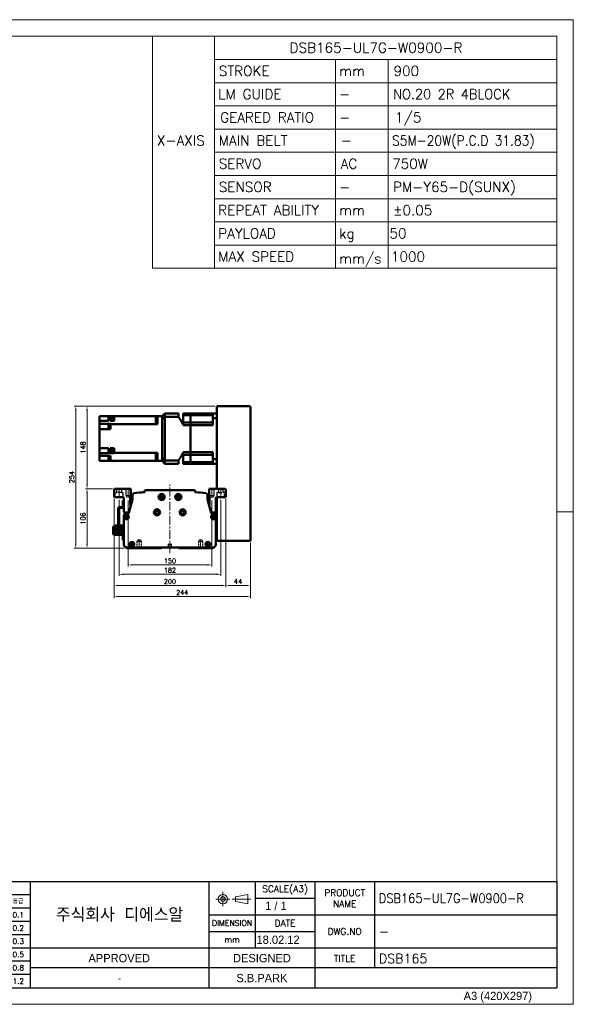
# Model space of a CAD drawing. Header units: millimetres. Extents: x 46547 to 49038, y 6223 to 10291.
# Tile 5 of 5: x 48047 to 49038, y 8529 to 10291. Entities that reach past the tile are written whole.
import ezdxf
from ezdxf.enums import TextEntityAlignment as Align

# ---------------------------------------------------------------- set-up
doc = ezdxf.new("R2010")
doc.units = ezdxf.units.MM
doc.header["$LTSCALE"] = 0.5
for name, pattern in [('CENTER', [50.8, 31.75, -6.35, 6.35, -6.35]), ('HIDDEN', [9.525, 6.35, -3.175]), ('HIDDENX2', [19.05, 12.7, -6.35])]:
    doc.linetypes.add(name, pattern=pattern)
doc.layers.get('0').update_dxf_attribs({"lineweight": 20})
for name, color, linetype, lineweight in [('1', 1, 'CENTER', 13), ('4', 4, 'Continuous', 13), ('외형선(ISO)', 7, 'Continuous', 50)]:
    doc.layers.add(name, color=color, linetype=linetype, lineweight=lineweight)
doc.layers.add('2', color=2, linetype='HIDDENX2')
doc.layers.add('3', color=3, linetype='Continuous')
doc.styles.add('ACISOGDT', font='amgdt.shx')
doc.styles.add('DSR TEXT', font='romans.shx', dxfattribs={"bigfont": 'whgtxt.shx'})
doc.styles.get("Standard").update_dxf_attribs({"font": 'romans.shx', "bigfont": 'whgtxt.shx'})
doc.dimstyles.new('DSR', dxfattribs={"dimscale": 2, "dimtxt": 3, "dimasz": 3, "dimexe": 0.5, "dimexo": 0.5, "dimgap": 0.5, "dimtad": 1, "dimdsep": 46, "dimtxsty": 'Standard', "dimcen": 2.5, "dimclrd": 4, "dimclre": 4, "dimclrt": 2, "dimadec": 0, "dimazin": 2, "dimtfac": 1, "dimtmove": 0, "dimatfit": 3, "dimfxl": 0, "dimlwd": -1, "dimlwe": -1, "dimarcsym": 0})

# ---------------------------------------------------------------- blocks, each defined once
blk = doc.blocks.new('A$C13F00394')
for p, q in [((109.11, 28.14), (105.34, 27.43)), ((105.34, 27.43), (105.34, 26.01)), ((109.11, 25.3), (109.11, 28.14)), ((-202.34, 25.67), (-191.42, 25.67)), ((-202.34, 25.3), (-191.42, 25.3)), ((105.34, 26.01), (109.11, 25.3))]:
    blk.add_line(p, q)
for radius in [1.42, 0.71]:
    blk.add_circle((101.56, 26.76), radius)
at = {"layer": '1'}
for p, q in [((103.69, 26.76), (99.44, 26.76)), ((101.56, 28.89), (101.56, 24.63)), ((104.41, 26.76), (110.04, 26.76))]:
    blk.add_line(p, q, dxfattribs=at)
at = {"layer": '3'}
for p, q in [((0, 32), (-207.68, 32)), ((0, 32), (202.32, 32)), ((0, 32), (0, 0)), ((43.43, 32), (43.43, 0)), ((97.32, 32), (97.32, 12)), ((111.32, 32), (111.32, 12)), ((129.32, 32), (129.32, 0)), ((147.32, 32), (147.32, 6)), ((202.32, 32), (202.32, 0)), ((0, 28), (25, 24)), ((43.43, 28), (0, 28)), ((25, 28), (25, 0)), ((34.7, 28), (34.7, 0)), ((111.32, 27), (129.32, 27)), ((43.43, 24), (0, 24)), ((97.32, 22), (202.32, 22)), ((43.43, 20), (0, 20)), ((43.43, 16), (0, 16)), ((97.32, 17), (129.32, 17)), ((0, 12), (129.32, 12)), ((97.32, 12), (97.32, 0)), ((129.32, 12), (202.32, 12)), ((43.43, 8), (0, 8)), ((97.32, 6), (43.43, 6)), ((129.32, 6), (97.32, 6)), ((202.32, 6), (129.32, 6)), ((43.43, 4), (0, 4)), ((0, 0), (202.32, 0))]:
    blk.add_line(p, q, dxfattribs=at)
at = {"color": 0, "style": 'DSR TEXT'}
for s, height, p in [('조립 치수 허용차', 2, (11.97, 29.02)), ('등급', 1.5, (20.77, 25.52)), ('정밀급', 1.5, (27.18, 25.37)), ('보통급', 1.3, (36.41, 25.38)), ('치수 구분', 1.5, (0.69, 24.78)), (' 0.5 초과 6 이하', 1.6, (0.56, 21.19)), (' 6 초과 30 이하', 1.6, (0.49, 17.19)), (' 30 초과 120 이하', 1.6, (0.49, 13.19)), (' 120 초과 315 이하', 1.6, (0.49, 9.19)), (' 315 초과 1000 이하', 1.6, (0.49, 5.19)), (' 1000 초과 2000 이하', 1.6, (0.49, 1.19))]:
    blk.add_text(s, height=height, dxfattribs=at).set_placement(p)
at = {"color": 7, "style": 'ACISOGDT'}
for s, p in [('APPROVED', (70.28, 8.93)), ('DESIGNED', (113.35, 8.93))]:
    blk.add_text(s, height=2.5, dxfattribs=at).set_placement(p, align=Align.MIDDLE_CENTER)
at = {"color": 7, "attachment_point": 5, "style": 'DSR TEXT'}
for s, insert, char_height in [('SCALE(A3)', (120.32, 29.5), 2), ('PRODUCT\\PNAME', (138.32, 27), 2), ('주식회사 디에스알', (70.37, 22), 4.2), ('DIMENSION', (104.32, 19.5), 1.7), ('DATE', (120.32, 19.5), 2), ('DWG.NO', (138.32, 17), 2), ('mm', (104.32, 14.5), 1.8), ('TITLE', (138.32, 8.83), 2)]:
    blk.add_mtext(s, dxfattribs=dict(at, insert=insert, char_height=char_height))
at = {"color": 0, "char_height": 1.6, "attachment_point": 5, "style": 'DSR TEXT'}
for s, insert in [('%%P0.05', (29.85, 22)), ('%%P0.1', (39.07, 22)), ('%%P0.1', (29.85, 18)), ('%%P0.2', (39.07, 18)), ('%%P0.15', (29.85, 14)), ('%%P0.3', (39.07, 14)), ('%%P0.2', (29.85, 10)), ('%%P0.5', (39.07, 10)), ('%%P0.3', (29.85, 6)), ('%%P0.8', (39.07, 6)), ('%%P0.5', (29.85, 2)), ('%%P1.2', (39.07, 2))]:
    blk.add_mtext(s, dxfattribs=dict(at, insert=insert))
at = {"layer": '4', "color": 0, "style": 'DSR TEXT'}
blk.add_text('NOTE', height=3, dxfattribs=at).set_placement((-202.39, 26.38))
blk = doc.blocks.new('A$C1C1952E1')
for p, q in [((293, 292), (293, 222)), ((311.67, 292), (311.67, 222)), ((311.67, 285), (415, 285)), ((348.18, 285), (348.18, 222)), ((364.13, 285), (364.13, 222)), ((311.67, 278), (415, 278)), ((311.67, 271), (415, 271)), ((311.67, 264), (415, 264)), ((311.67, 257), (415, 257)), ((311.67, 250), (415, 250)), ((311.67, 243), (415, 243)), ((311.67, 236), (415, 236)), ((311.67, 229), (415, 229)), ((293, 222), (415, 222))]:
    blk.add_line(p, q)
at = {"color": 1}
blk.add_lwpolyline([(0, 0), (420, 0), (420, 297), (0, 297)], close=True, dxfattribs=at)
at = {"color": 3}
blk.add_lwpolyline([(5, 5), (415, 5), (415, 292), (5, 292)], close=True, dxfattribs=at)
at = {"color": 7, "style": 'ACISOGDT'}
blk.add_text('A3 (420X297)', height=2.5, dxfattribs=at).set_placement((386.91, 1.28))
blk = doc.blocks.new('*D117')
at = {"color": 1, "linetype": 'ByBlock'}
for p, q in [((48240.9, 9430.5), (48240.9, 9312.2)), ((48390.9, 9430.5), (48390.9, 9312.2)), ((48248.7, 9315.2), (48383.1, 9315.2))]:
    blk.add_line(p, q, dxfattribs=at)
at = {"color": 1}
for points in [[(48248.7, 9316.5), (48248.7, 9313.9), (48240.9, 9315.2)], [(48383.1, 9316.5), (48383.1, 9313.9), (48390.9, 9315.2)]]:
    blk.add_solid(points, dxfattribs=at)
at = {"layer": 'Defpoints', "color": 0}
for p in [(48240.9, 9434.1), (48390.9, 9434.1), (48390.9, 9315.2)]:
    blk.add_point(p, dxfattribs=at)
at = {"color": 3, "insert": (48315.9, 9322.4), "char_height": 8.4, "attachment_point": 5, "style": 'DSR TEXT'}
blk.add_mtext('150', dxfattribs=at)
blk = doc.blocks.new('*D118')
at = {"color": 1, "linetype": 'ByBlock'}
for p, q in [((48224.9, 9431.6), (48224.9, 9295.4)), ((48406.9, 9431.6), (48406.9, 9295.4)), ((48232.7, 9298.4), (48399.1, 9298.4))]:
    blk.add_line(p, q, dxfattribs=at)
at = {"color": 1}
for points in [[(48232.7, 9299.7), (48232.7, 9297.1), (48224.9, 9298.4)], [(48399.1, 9299.7), (48399.1, 9297.1), (48406.9, 9298.4)]]:
    blk.add_solid(points, dxfattribs=at)
at = {"layer": 'Defpoints', "color": 0}
for p in [(48224.9, 9435.2), (48406.9, 9435.2), (48406.9, 9298.4)]:
    blk.add_point(p, dxfattribs=at)
at = {"color": 3, "insert": (48315.9, 9305.6), "char_height": 8.4, "attachment_point": 5, "style": 'DSR TEXT'}
blk.add_mtext('182', dxfattribs=at)
blk = doc.blocks.new('*D119')
at = {"color": 1, "linetype": 'ByBlock'}
for p, q in [((48215.9, 9433.6), (48215.9, 9275.4)), ((48415.9, 9433.6), (48415.9, 9275.4)), ((48223.7, 9278.4), (48408.1, 9278.4))]:
    blk.add_line(p, q, dxfattribs=at)
at = {"color": 1}
for points in [[(48223.7, 9279.7), (48223.7, 9277.1), (48215.9, 9278.4)], [(48408.1, 9279.7), (48408.1, 9277.1), (48415.9, 9278.4)]]:
    blk.add_solid(points, dxfattribs=at)
at = {"layer": 'Defpoints', "color": 0}
for p in [(48215.9, 9437.2), (48415.9, 9437.2), (48415.9, 9278.4)]:
    blk.add_point(p, dxfattribs=at)
at = {"color": 3, "insert": (48315.9, 9285.6), "char_height": 8.4, "attachment_point": 5, "style": 'DSR TEXT'}
blk.add_mtext('200', dxfattribs=at)
blk = doc.blocks.new('*D120')
at = {"color": 1, "linetype": 'ByBlock'}
for p, q in [((48415.9, 9433.6), (48415.9, 9275.4)), ((48459.9, 9355.6), (48459.9, 9275.4)), ((48423.7, 9278.4), (48452.1, 9278.4))]:
    blk.add_line(p, q, dxfattribs=at)
at = {"color": 1}
for points in [[(48423.7, 9279.7), (48423.7, 9277.1), (48415.9, 9278.4)], [(48452.1, 9279.7), (48452.1, 9277.1), (48459.9, 9278.4)]]:
    blk.add_solid(points, dxfattribs=at)
at = {"layer": 'Defpoints', "color": 0}
for p in [(48415.9, 9437.2), (48459.9, 9359.2), (48459.9, 9278.4)]:
    blk.add_point(p, dxfattribs=at)
at = {"color": 3, "insert": (48437.9, 9285.6), "char_height": 8.4, "attachment_point": 5, "style": 'DSR TEXT'}
blk.add_mtext('44', dxfattribs=at)
blk = doc.blocks.new('*D121')
at = {"color": 1, "linetype": 'ByBlock'}
for p, q in [((48215.9, 9433.6), (48215.9, 9255.7)), ((48459.9, 9355.6), (48459.9, 9255.7)), ((48223.7, 9258.7), (48452.1, 9258.7))]:
    blk.add_line(p, q, dxfattribs=at)
at = {"color": 1}
for points in [[(48223.7, 9260), (48223.7, 9257.4), (48215.9, 9258.7)], [(48452.1, 9260), (48452.1, 9257.4), (48459.9, 9258.7)]]:
    blk.add_solid(points, dxfattribs=at)
at = {"layer": 'Defpoints', "color": 0}
for p in [(48215.9, 9437.2), (48459.9, 9359.2), (48459.9, 9258.7)]:
    blk.add_point(p, dxfattribs=at)
at = {"color": 3, "insert": (48337.9, 9265.9), "char_height": 8.4, "attachment_point": 5, "style": 'DSR TEXT'}
blk.add_mtext('244', dxfattribs=at)
blk = doc.blocks.new('*D122')
at = {"color": 1, "linetype": 'ByBlock'}
for p, q in [((48213.3, 9451.2), (48164.5, 9451.2)), ((48167.5, 9443.4), (48167.5, 9353)), ((48234.8, 9345.2), (48164.5, 9345.2))]:
    blk.add_line(p, q, dxfattribs=at)
at = {"color": 1}
for points in [[(48166.2, 9443.4), (48168.8, 9443.4), (48167.5, 9451.2)], [(48166.2, 9353), (48168.8, 9353), (48167.5, 9345.2)]]:
    blk.add_solid(points, dxfattribs=at)
at = {"layer": 'Defpoints', "color": 0}
for p in [(48216.9, 9451.2), (48167.5, 9345.2), (48238.4, 9345.2)]:
    blk.add_point(p, dxfattribs=at)
at = {"color": 3, "insert": (48160.3, 9398.2), "char_height": 8.4, "attachment_point": 5, "rotation": 90, "style": 'DSR TEXT'}
blk.add_mtext('106', dxfattribs=at)
blk = doc.blocks.new('*D123')
at = {"color": 1, "linetype": 'ByBlock'}
for p, q in [((48396.3, 9599.2), (48164.5, 9599.2)), ((48167.5, 9459), (48167.5, 9591.4)), ((48213.3, 9451.2), (48164.5, 9451.2))]:
    blk.add_line(p, q, dxfattribs=at)
at = {"color": 1}
for points in [[(48166.2, 9591.4), (48168.8, 9591.4), (48167.5, 9599.2)], [(48166.2, 9459), (48168.8, 9459), (48167.5, 9451.2)]]:
    blk.add_solid(points, dxfattribs=at)
at = {"layer": 'Defpoints', "color": 0}
for p in [(48167.5, 9599.2), (48399.9, 9599.2), (48216.9, 9451.2)]:
    blk.add_point(p, dxfattribs=at)
at = {"color": 3, "insert": (48160.3, 9525.2), "char_height": 8.4, "attachment_point": 5, "rotation": 90, "style": 'DSR TEXT'}
blk.add_mtext('148', dxfattribs=at)
blk = doc.blocks.new('*D124')
at = {"color": 1, "linetype": 'ByBlock'}
for p, q in [((48396.3, 9599.2), (48144.3, 9599.2)), ((48147.3, 9591.4), (48147.3, 9353)), ((48234.8, 9345.2), (48144.3, 9345.2))]:
    blk.add_line(p, q, dxfattribs=at)
at = {"color": 1}
for points in [[(48146, 9591.4), (48148.6, 9591.4), (48147.3, 9599.2)], [(48146, 9353), (48148.6, 9353), (48147.3, 9345.2)]]:
    blk.add_solid(points, dxfattribs=at)
at = {"layer": 'Defpoints', "color": 0}
for p in [(48399.9, 9599.2), (48147.3, 9345.2), (48238.4, 9345.2)]:
    blk.add_point(p, dxfattribs=at)
at = {"color": 3, "insert": (48140.1, 9472.2), "char_height": 8.4, "attachment_point": 5, "rotation": 90, "style": 'DSR TEXT'}
blk.add_mtext('254', dxfattribs=at)

msp = doc.modelspace()

# ---------------------------------------------------------------- linework, layer by layer
at = {"color": 2, "linetype": 'HIDDEN'}
for p, q in [((48236.8889, 9451.20272), (48236.8889, 9439.20272)), ((48237.4889, 9450.60272), (48236.8889, 9451.20272)), ((48244.2889, 9450.60272), (48237.4889, 9450.60272)), ((48237.4889, 9450.60272), (48237.4889, 9437.20272)), ((48244.2889, 9450.60272), (48244.8889, 9451.20272)), ((48244.2889, 9450.60272), (48244.2889, 9437.20272)), ((48244.8889, 9451.20272), (48244.8889, 9439.20272)), ((48386.8889, 9451.20272), (48386.8889, 9439.20272)), ((48387.4889, 9450.60272), (48386.8889, 9451.20272)), ((48394.2889, 9450.60272), (48387.4889, 9450.60272)), ((48387.4889, 9450.60272), (48387.4889, 9437.20272)), ((48394.2889, 9450.60272), (48394.8889, 9451.20272)), ((48394.2889, 9450.60272), (48394.2889, 9437.20272)), ((48394.8889, 9451.20272), (48394.8889, 9439.20272)), ((48244.8889, 9439.20272), (48236.8889, 9439.20272)), ((48236.8889, 9439.20272), (48237.4889, 9438.16349)), ((48244.2889, 9437.20272), (48237.4889, 9437.20272)), ((48237.4889, 9437.20272), (48240.8889, 9435.23973)), ((48244.2889, 9437.20272), (48240.8889, 9435.23973)), ((48244.8889, 9439.20272), (48244.2889, 9438.16349)), ((48394.8889, 9439.20272), (48386.8889, 9439.20272)), ((48386.8889, 9439.20272), (48387.4889, 9438.16349)), ((48394.2889, 9437.20272), (48387.4889, 9437.20272)), ((48387.4889, 9437.20272), (48390.8889, 9435.23973)), ((48394.2889, 9437.20272), (48390.8889, 9435.23973)), ((48394.8889, 9439.20272), (48394.2889, 9438.16349)), ((48256.8889, 9357.20272), (48257.4889, 9358.24195)), ((48256.8889, 9357.20272), (48264.8889, 9357.20272)), ((48256.8889, 9345.20272), (48256.8889, 9357.20272)), ((48257.4889, 9359.20272), (48260.8889, 9361.16572)), ((48257.4889, 9359.20272), (48264.2889, 9359.20272)), ((48257.4889, 9345.80272), (48257.4889, 9359.20272)), ((48264.2889, 9359.20272), (48260.8889, 9361.16572)), ((48264.2889, 9345.80272), (48264.2889, 9359.20272)), ((48264.8889, 9357.20272), (48264.2889, 9358.24195)), ((48264.8889, 9345.20272), (48264.8889, 9357.20272)), ((48366.8889, 9357.20272), (48367.4889, 9358.24195)), ((48374.8889, 9357.20272), (48366.8889, 9357.20272)), ((48366.8889, 9345.20272), (48366.8889, 9357.20272)), ((48367.4889, 9359.20272), (48370.8889, 9361.16572)), ((48374.2889, 9359.20272), (48367.4889, 9359.20272)), ((48367.4889, 9345.80272), (48367.4889, 9359.20272)), ((48374.2889, 9359.20272), (48370.8889, 9361.16572)), ((48374.2889, 9345.80272), (48374.2889, 9359.20272)), ((48374.8889, 9357.20272), (48374.2889, 9358.24195)), ((48374.8889, 9345.20272), (48374.8889, 9357.20272)), ((48257.4889, 9345.80272), (48256.8889, 9345.20272)), ((48257.4889, 9345.80272), (48264.2889, 9345.80272)), ((48264.2889, 9345.80272), (48264.8889, 9345.20272)), ((48367.4889, 9345.80272), (48366.8889, 9345.20272)), ((48374.2889, 9345.80272), (48367.4889, 9345.80272)), ((48374.2889, 9345.80272), (48374.8889, 9345.20272))]:
    msp.add_line(p, q, dxfattribs=at)
at = {"color": 1, "linetype": 'CENTER'}
for p, q in [((48240.8889, 9452.63827), (48240.8889, 9434.07356)), ((48390.8889, 9452.63827), (48390.8889, 9434.07356)), ((48260.8889, 9343.76718), (48260.8889, 9362.33188)), ((48370.8889, 9343.76718), (48370.8889, 9362.33188))]:
    msp.add_line(p, q, dxfattribs=at)
at = {"color": 1}
msp.add_line((49038.06932, 9409.88267), (49008.40982, 9409.88267), dxfattribs=at)
at = {"layer": '1'}
for p, q in [((48224.8889, 9435.20272), (48224.8889, 9452.20272)), ((48315.8889, 9336.20272), (48315.8889, 9459.20272)), ((48406.8889, 9435.20272), (48406.8889, 9452.20272))]:
    msp.add_line(p, q, dxfattribs=at)
at = {"layer": '2'}
for p, q in [((48217.8889, 9444.70272), (48220.6389, 9444.70272)), ((48217.8889, 9436.20272), (48217.8889, 9444.70272)), ((48220.6389, 9444.70272), (48220.6389, 9451.20272)), ((48229.1389, 9444.70272), (48220.6389, 9444.70272)), ((48229.1389, 9451.20272), (48229.1389, 9444.70272)), ((48229.1389, 9444.70272), (48231.8889, 9444.70272)), ((48231.8889, 9444.70272), (48231.8889, 9436.20272)), ((48402.6389, 9444.70272), (48399.8889, 9444.70272)), ((48399.8889, 9444.70272), (48399.8889, 9436.20272)), ((48402.6389, 9451.20272), (48402.6389, 9444.70272)), ((48402.6389, 9444.70272), (48411.1389, 9444.70272)), ((48411.1389, 9444.70272), (48411.1389, 9451.20272)), ((48413.8889, 9444.70272), (48411.1389, 9444.70272)), ((48413.8889, 9436.20272), (48413.8889, 9444.70272)), ((48313.3889, 9352.20272), (48315.8889, 9353.70488)), ((48313.3889, 9346.20272), (48313.3889, 9352.20272)), ((48313.3889, 9352.20272), (48318.3889, 9352.20272)), ((48315.8889, 9353.70488), (48318.3889, 9352.20272)), ((48318.3889, 9352.20272), (48318.3889, 9346.20272))]:
    msp.add_line(p, q, dxfattribs=at)
at = {"layer": '3'}
for p in [(49008.40982, 8748.47582), (47808.28287, 8558.65502)]:
    msp.add_line(p, (49008.40982, 8558.65502), dxfattribs=at)
at = {"layer": '외형선(ISO)'}
for p, q in [((48301.8889, 9581.20272), (48306.8889, 9586.20272)), ((48306.8889, 9580.20532), (48306.8889, 9586.20272)), ((48331.3389, 9586.20272), (48306.8889, 9586.20272)), ((48331.3389, 9586.20272), (48331.3389, 9580.20532)), ((48339.8889, 9586.20272), (48339.8889, 9583.25494)), ((48352.8889, 9586.20272), (48339.8889, 9586.20272)), ((48352.8889, 9586.20272), (48392.8889, 9586.20272)), ((48352.8889, 9583.25494), (48352.8889, 9586.20272)), ((48352.8889, 9586.20272), (48352.8889, 9583.25494)), ((48392.8889, 9586.20272), (48392.8889, 9577.79507)), ((48399.8889, 9586.20272), (48392.8889, 9586.20272)), ((48458.8889, 9599.20272), (48399.8889, 9599.20272)), ((48399.8889, 9598.20272), (48399.8889, 9599.20272)), ((48399.8889, 9451.20272), (48399.8889, 9598.20272)), ((48459.8889, 9359.20272), (48459.8889, 9598.20272)), ((48189.8889, 9581.20272), (48205.8889, 9581.20272)), ((48189.8889, 9576.80272), (48189.8889, 9581.20272)), ((48189.8889, 9576.80272), (48189.8889, 9572.80272)), ((48205.8889, 9572.80272), (48189.8889, 9572.80272)), ((48189.8889, 9572.64657), (48189.8889, 9572.80272)), ((48189.8889, 9572.64657), (48189.8889, 9567.56983)), ((48209.3889, 9567.56983), (48189.8889, 9567.56983)), ((48189.8889, 9562.40272), (48189.8889, 9567.56983)), ((48208.8889, 9581.20272), (48205.8889, 9581.20272)), ((48205.8889, 9572.80272), (48205.8889, 9581.20272)), ((48213.8889, 9581.20272), (48208.8889, 9581.20272)), ((48208.8889, 9581.20272), (48208.8889, 9572.80272)), ((48213.8889, 9572.80272), (48208.8889, 9572.80272)), ((48209.3889, 9567.56983), (48209.3889, 9567.53539)), ((48209.3889, 9566.86891), (48209.3889, 9567.53539)), ((48290.8889, 9566.86891), (48209.3889, 9566.86891)), ((48209.3889, 9566.86891), (48209.3889, 9557.90272)), ((48212.2889, 9574.12262), (48212.2889, 9581.12262)), ((48214.8889, 9581.12262), (48212.2889, 9581.12262)), ((48214.8889, 9574.12262), (48212.2889, 9574.12262)), ((48213.8889, 9581.20272), (48214.8889, 9581.20272)), ((48213.8889, 9581.20272), (48213.8889, 9581.12262)), ((48213.8889, 9572.80272), (48213.8889, 9574.12262)), ((48213.8889, 9572.80272), (48213.8889, 9572.76366)), ((48213.8889, 9572.76366), (48215.8889, 9572.76366)), ((48214.8889, 9573.82262), (48214.8889, 9581.42262)), ((48215.8889, 9581.42262), (48214.8889, 9581.42262)), ((48215.8889, 9573.82262), (48214.8889, 9573.82262)), ((48215.8889, 9581.42262), (48215.8889, 9581.20272)), ((48215.8889, 9581.20272), (48290.8889, 9581.20272)), ((48215.8889, 9572.76366), (48215.8889, 9581.20272)), ((48290.8889, 9581.20272), (48290.8889, 9572.64657)), ((48293.8889, 9581.20272), (48290.8889, 9581.20272)), ((48293.8889, 9576.06701), (48290.8889, 9576.06701)), ((48290.8889, 9567.53539), (48290.8889, 9572.64657)), ((48290.8889, 9567.53539), (48290.8889, 9566.86891)), ((48293.8889, 9567.27961), (48290.8889, 9567.27961)), ((48290.8889, 9566.86891), (48290.8889, 9566.86029)), ((48293.8889, 9566.86029), (48290.8889, 9566.86029)), ((48293.8889, 9581.20272), (48301.8889, 9581.20272)), ((48293.8889, 9574.20272), (48293.8889, 9581.20272)), ((48293.8889, 9566.86029), (48293.8889, 9574.20272)), ((48301.8889, 9581.20272), (48301.8889, 9581.11463)), ((48301.8889, 9581.11463), (48301.8889, 9575.30975)), ((48301.8889, 9575.30975), (48301.8889, 9575.2064)), ((48301.8889, 9575.2064), (48301.8889, 9507.19905)), ((48301.8889, 9574.20272), (48301.8889, 9508.20272)), ((48331.3389, 9580.20532), (48306.8889, 9580.20532)), ((48306.8889, 9502.20013), (48306.8889, 9580.20532)), ((48339.8889, 9570.05772), (48339.8889, 9583.25494)), ((48352.8889, 9583.25494), (48339.8889, 9583.25494)), ((48339.8889, 9570.05772), (48339.8889, 9565.20272)), ((48352.8889, 9570.05772), (48339.8889, 9570.05772)), ((48392.8889, 9583.25494), (48352.8889, 9583.25494)), ((48352.8889, 9576.55772), (48352.8889, 9583.25494)), ((48352.8889, 9576.55772), (48352.8889, 9583.25494)), ((48352.8889, 9570.05772), (48352.8889, 9576.55772)), ((48352.8889, 9570.05772), (48352.8889, 9576.55772)), ((48352.8889, 9565.20272), (48352.8889, 9570.05772)), ((48392.8889, 9570.05772), (48352.8889, 9570.05772)), ((48352.8889, 9570.05772), (48352.8889, 9565.20272)), ((48392.8889, 9565.20272), (48392.8889, 9577.79507)), ((48399.8889, 9577.79507), (48392.8889, 9577.79507)), ((48189.8889, 9562.40272), (48189.8889, 9557.90272)), ((48209.3889, 9557.90272), (48189.8889, 9557.90272)), ((48189.8889, 9524.00272), (48189.8889, 9557.90272)), ((48206.1889, 9559.6513), (48206.1889, 9565.1513)), ((48206.1889, 9565.1513), (48208.1889, 9565.1513)), ((48206.1889, 9559.6513), (48208.1889, 9559.6513)), ((48208.1889, 9559.4513), (48208.1889, 9565.3513)), ((48208.1889, 9565.3513), (48208.8889, 9565.3513)), ((48208.1889, 9559.4513), (48208.8889, 9559.4513)), ((48208.8889, 9559.4013), (48208.8889, 9565.4013)), ((48208.8889, 9565.4013), (48209.3889, 9565.4013)), ((48208.8889, 9559.4013), (48209.3889, 9559.4013)), ((48352.8889, 9565.20272), (48339.8889, 9565.20272)), ((48352.8889, 9517.20272), (48352.8889, 9565.20272)), ((48352.8889, 9565.20272), (48392.8889, 9565.20272)), ((48352.8889, 9517.20272), (48352.8889, 9565.20272)), ((48189.8889, 9524.00272), (48205.8889, 9524.00272)), ((48189.8889, 9524.00272), (48189.8889, 9520.00272)), ((48189.8889, 9514.88078), (48189.8889, 9520.00272)), ((48205.8889, 9514.88078), (48189.8889, 9514.88078)), ((48189.8889, 9514.87005), (48189.8889, 9514.88078)), ((48189.8889, 9514.87005), (48189.8889, 9510.10272)), ((48205.8889, 9524.00272), (48205.8889, 9515.53654)), ((48208.8889, 9515.53654), (48205.8889, 9515.53654)), ((48205.8889, 9514.88078), (48205.8889, 9515.53654)), ((48208.8889, 9524.00272), (48208.8889, 9515.53654)), ((48213.8889, 9524.00272), (48208.8889, 9524.00272)), ((48208.8889, 9515.53654), (48208.8889, 9514.88078)), ((48213.8889, 9514.88078), (48208.8889, 9514.88078)), ((48212.2889, 9515.99211), (48212.2889, 9522.99211)), ((48214.8889, 9522.99211), (48212.2889, 9522.99211)), ((48214.8889, 9515.99211), (48212.2889, 9515.99211)), ((48213.8889, 9524.00415), (48213.8889, 9524.00272)), ((48213.8889, 9524.00415), (48215.8889, 9524.00415)), ((48213.8889, 9522.99211), (48213.8889, 9524.00272)), ((48213.8889, 9515.99211), (48213.8889, 9514.88078)), ((48213.8889, 9514.88078), (48213.8889, 9514.87809)), ((48215.8889, 9514.87809), (48213.8889, 9514.87809)), ((48214.8889, 9515.69211), (48214.8889, 9523.29211)), ((48215.8889, 9523.29211), (48214.8889, 9523.29211)), ((48215.8889, 9515.69211), (48214.8889, 9515.69211)), ((48215.8889, 9520.76603), (48215.8889, 9524.00415)), ((48215.8889, 9520.76603), (48215.8889, 9518.21818)), ((48215.8889, 9515.53654), (48215.8889, 9518.21818)), ((48290.8889, 9515.53654), (48215.8889, 9515.53654)), ((48215.8889, 9514.87809), (48215.8889, 9515.53654)), ((48290.8889, 9515.54515), (48290.8889, 9515.53654)), ((48290.8889, 9515.54515), (48293.8889, 9515.54515)), ((48290.8889, 9515.53654), (48290.8889, 9514.87005)), ((48290.8889, 9515.12584), (48293.8889, 9515.12584)), ((48290.8889, 9509.75888), (48290.8889, 9514.87005)), ((48293.8889, 9508.20272), (48293.8889, 9515.54515)), ((48339.8889, 9517.20272), (48339.8889, 9512.34772)), ((48352.8889, 9517.20272), (48339.8889, 9517.20272)), ((48352.8889, 9512.34772), (48352.8889, 9517.20272)), ((48352.8889, 9517.20272), (48392.8889, 9517.20272)), ((48352.8889, 9517.20272), (48352.8889, 9512.34772)), ((48392.8889, 9504.61038), (48392.8889, 9517.20272)), ((48209.3889, 9510.10272), (48189.8889, 9510.10272)), ((48189.8889, 9510.10272), (48189.8889, 9505.60272)), ((48189.8889, 9501.20272), (48189.8889, 9505.60272)), ((48209.3889, 9501.20272), (48189.8889, 9501.20272)), ((48206.1889, 9502.89178), (48206.1889, 9508.39178)), ((48206.1889, 9508.39178), (48208.1889, 9508.39178)), ((48206.1889, 9502.89178), (48208.1889, 9502.89178)), ((48208.1889, 9502.69178), (48208.1889, 9508.59178)), ((48208.1889, 9508.59178), (48208.8889, 9508.59178)), ((48208.1889, 9502.69178), (48208.8889, 9502.69178)), ((48208.8889, 9502.64178), (48208.8889, 9508.64178)), ((48208.8889, 9508.64178), (48209.3889, 9508.64178)), ((48208.8889, 9502.64178), (48209.3889, 9502.64178)), ((48209.3889, 9510.10272), (48209.3889, 9509.75888)), ((48209.3889, 9501.20272), (48209.3889, 9509.75888)), ((48290.8889, 9501.20272), (48209.3889, 9501.20272)), ((48214.8889, 9500.98282), (48214.8889, 9501.20272)), ((48215.8889, 9500.98282), (48214.8889, 9500.98282)), ((48215.8889, 9501.20272), (48215.8889, 9500.98282)), ((48290.8889, 9509.75888), (48290.8889, 9501.20272)), ((48290.8889, 9506.33844), (48293.8889, 9506.33844)), ((48290.8889, 9501.20272), (48293.8889, 9501.20272)), ((48293.8889, 9501.20272), (48293.8889, 9508.20272)), ((48293.8889, 9501.20272), (48301.8889, 9501.20272)), ((48301.8889, 9507.09569), (48301.8889, 9507.19905)), ((48301.8889, 9507.09569), (48301.8889, 9501.29082)), ((48301.8889, 9501.20272), (48301.8889, 9501.29082)), ((48306.8889, 9496.20272), (48301.8889, 9501.20272)), ((48306.8889, 9496.20272), (48306.8889, 9502.20013)), ((48331.3389, 9502.20013), (48306.8889, 9502.20013)), ((48331.3389, 9496.20272), (48306.8889, 9496.20272)), ((48331.3389, 9502.20013), (48331.3389, 9496.20272)), ((48339.8889, 9512.34772), (48339.8889, 9499.15051)), ((48352.8889, 9512.34772), (48339.8889, 9512.34772)), ((48339.8889, 9499.15051), (48339.8889, 9496.20272)), ((48352.8889, 9499.15051), (48339.8889, 9499.15051)), ((48352.8889, 9496.20272), (48339.8889, 9496.20272)), ((48352.8889, 9505.84772), (48352.8889, 9512.34772)), ((48392.8889, 9512.34772), (48352.8889, 9512.34772)), ((48352.8889, 9505.84772), (48352.8889, 9512.34772)), ((48352.8889, 9499.15051), (48352.8889, 9505.84772)), ((48352.8889, 9499.15051), (48352.8889, 9505.84772)), ((48352.8889, 9496.20272), (48352.8889, 9499.15051)), ((48392.8889, 9499.15051), (48352.8889, 9499.15051)), ((48352.8889, 9499.15051), (48352.8889, 9496.20272)), ((48352.8889, 9496.20272), (48392.8889, 9496.20272)), ((48392.8889, 9504.61038), (48392.8889, 9496.20272)), ((48399.8889, 9504.61038), (48392.8889, 9504.61038)), ((48399.8889, 9496.20272), (48392.8889, 9496.20272)), ((48216.8889, 9451.20272), (48215.8889, 9450.20272)), ((48215.8889, 9450.20272), (48215.8889, 9437.20272)), ((48245.8889, 9451.20272), (48216.8889, 9451.20272)), ((48245.8889, 9436.52726), (48245.8889, 9451.20272)), ((48270.66149, 9447.20272), (48270.66149, 9445.69001)), ((48359.11631, 9449.20272), (48272.66149, 9449.20272)), ((48361.11631, 9445.69001), (48361.11631, 9447.20272)), ((48385.8889, 9451.20272), (48385.8889, 9436.52726)), ((48414.8889, 9451.20272), (48385.8889, 9451.20272)), ((48415.8889, 9450.20272), (48414.8889, 9451.20272)), ((48415.8889, 9437.20272), (48415.8889, 9450.20272)), ((48215.8889, 9437.20272), (48216.8889, 9436.20272)), ((48216.8889, 9436.20272), (48232.3889, 9436.20272)), ((48231.7889, 9430.20272), (48231.7889, 9418.80272)), ((48233.3889, 9430.20272), (48231.7889, 9430.20272)), ((48233.3889, 9435.20272), (48233.3889, 9428.70272)), ((48233.3889, 9428.70272), (48233.8889, 9428.20272)), ((48233.3889, 9427.70272), (48233.3889, 9428.70272)), ((48233.8889, 9428.20272), (48233.3889, 9427.70272)), ((48233.3889, 9427.70272), (48233.3889, 9426.70272)), ((48233.3889, 9426.70272), (48233.8889, 9426.20272)), ((48233.3889, 9425.70272), (48233.3889, 9426.70272)), ((48233.8889, 9426.20272), (48233.3889, 9425.70272)), ((48233.3889, 9425.70272), (48233.3889, 9424.70272)), ((48248.82225, 9432.52942), (48242.12854, 9408.12579)), ((48244.8889, 9422.20272), (48244.8889, 9433.52726)), ((48248.8889, 9440.66585), (48248.8889, 9432.8884)), ((48382.8889, 9432.8884), (48382.8889, 9440.66585)), ((48389.64926, 9408.12579), (48382.95556, 9432.52942)), ((48386.8889, 9429.20272), (48383.86804, 9429.20272)), ((48386.8889, 9433.52726), (48386.8889, 9422.20272)), ((48397.8889, 9428.20272), (48398.3889, 9428.70272)), ((48398.3889, 9427.70272), (48397.8889, 9428.20272)), ((48397.8889, 9426.20272), (48398.3889, 9426.70272)), ((48398.3889, 9425.70272), (48397.8889, 9426.20272)), ((48398.3889, 9428.70272), (48398.3889, 9435.20272)), ((48398.3889, 9426.70272), (48398.3889, 9427.70272)), ((48398.3889, 9424.70272), (48398.3889, 9425.70272)), ((48399.3889, 9436.20272), (48414.8889, 9436.20272)), ((48399.8889, 9359.20272), (48399.8889, 9436.20272)), ((48414.8889, 9436.20272), (48415.8889, 9437.20272)), ((48223.3889, 9381.20272), (48223.3889, 9416.70272)), ((48224.9889, 9416.70272), (48224.9889, 9381.20272)), ((48225.4889, 9418.80272), (48231.2889, 9418.80272)), ((48231.2889, 9417.20272), (48225.4889, 9417.20272)), ((48231.7889, 9418.80272), (48233.32851, 9418.80272)), ((48233.3889, 9424.70272), (48233.8889, 9424.20272)), ((48233.3889, 9423.70272), (48233.3889, 9424.70272)), ((48233.8889, 9424.20272), (48233.3889, 9423.70272)), ((48233.3889, 9423.70272), (48233.3889, 9410.20272)), ((48234.3889, 9409.20272), (48240.8889, 9409.20272)), ((48390.8889, 9409.20272), (48397.3889, 9409.20272)), ((48397.8889, 9424.20272), (48398.3889, 9424.70272)), ((48398.3889, 9423.70272), (48397.8889, 9424.20272)), ((48398.3889, 9410.20272), (48398.3889, 9423.70272)), ((48233.3889, 9403.20272), (48233.3889, 9351.44536)), ((48239.3285, 9406.20272), (48236.3889, 9406.20272)), ((48395.3889, 9406.20272), (48392.4493, 9406.20272)), ((48398.3889, 9351.44537), (48398.3889, 9403.20272)), ((48214.38894, 9381.20292), (48214.38892, 9371.20292)), ((48214.38894, 9381.20292), (48214.38895, 9384.20292)), ((48215.98895, 9384.20292), (48214.38895, 9384.20292)), ((48215.98892, 9371.30292), (48215.98894, 9381.20292)), ((48215.98895, 9384.20292), (48215.98894, 9381.20292)), ((48217.68893, 9385.70291), (48217.68891, 9373.30291)), ((48217.68891, 9370.80291), (48217.68891, 9373.30291)), ((48219.68891, 9373.30291), (48217.68891, 9373.30291)), ((48221.38893, 9385.70291), (48217.68893, 9385.70291)), ((48229.08891, 9373.30289), (48219.68891, 9373.30291)), ((48221.38892, 9376.30291), (48221.38893, 9385.70291)), ((48221.38892, 9377.30291), (48227.38892, 9377.3029)), ((48227.38892, 9377.0029), (48221.38892, 9377.00291)), ((48221.38892, 9376.30291), (48227.38892, 9376.3029)), ((48224.9889, 9381.20272), (48223.3889, 9381.20272)), ((48227.38893, 9385.7029), (48227.38892, 9376.3029)), ((48231.08893, 9385.70289), (48227.38893, 9385.7029)), ((48231.08891, 9373.30289), (48229.08891, 9373.30289)), ((48231.08891, 9373.30289), (48231.08893, 9385.70289)), ((48231.08891, 9373.30289), (48231.08891, 9370.80289)), ((48399.8889, 9373.20272), (48398.3889, 9373.20272)), ((48216.38892, 9369.20292), (48231.28892, 9369.20289)), ((48231.38892, 9370.80289), (48216.48892, 9370.80292)), ((48231.7889, 9359.20289), (48231.78891, 9362.20289)), ((48231.7889, 9359.20289), (48233.3889, 9359.20288)), ((48231.78892, 9368.70289), (48231.78891, 9362.20289)), ((48399.8889, 9358.20272), (48399.8889, 9359.20272)), ((48399.8889, 9358.20272), (48458.8889, 9358.20272)), ((48234.26758, 9349.32404), (48237.3889, 9346.20272)), ((48237.3889, 9346.20272), (48238.3889, 9345.20272)), ((48237.3889, 9346.20272), (48394.3889, 9346.20272)), ((48238.3889, 9345.20272), (48299.8889, 9345.20272)), ((48299.8889, 9345.20272), (48300.74245, 9346.05628)), ((48331.03535, 9346.05628), (48331.8889, 9345.20272)), ((48331.8889, 9345.20272), (48393.3889, 9345.20272)), ((48393.3889, 9345.20272), (48394.3889, 9346.20272)), ((48394.3889, 9346.20272), (48397.51022, 9349.32404))]:
    msp.add_line(p, q, dxfattribs=at)
for centre, radius in [((48300.8889, 9436.70272), 5.5), ((48300.8889, 9436.70272), 3.3), ((48300.8889, 9436.70272), 2.4585), ((48330.8889, 9436.70272), 5.5), ((48330.8889, 9436.70272), 3.3), ((48330.8889, 9436.70272), 2.4585), ((48292.8889, 9409.20272), 5.5), ((48292.8889, 9409.20272), 3.3), ((48292.8889, 9409.20272), 2.9585), ((48338.8889, 9409.20272), 5.5), ((48338.8889, 9409.20272), 3.3), ((48338.8889, 9409.20272), 2.9585), ((48237.8889, 9401.20272), 4.25), ((48237.8889, 9401.20272), 2.25), ((48393.8889, 9401.20272), 4.25), ((48393.8889, 9401.20272), 2.25), ((48247.8889, 9352.20272), 4.25), ((48383.8889, 9352.20272), 4.25), ((48247.8889, 9352.20272), 2.25), ((48383.8889, 9352.20272), 2.25)]:
    msp.add_circle(centre, radius, dxfattribs=at)
for centre, radius, start, end in [((48458.8889, 9598.20272), 1, 0, 90), ((48251.8889, 9440.66585), 3, 95.80911543, 180), ((48301.8889, 8949.20272), 497, 93.65644441, 95.80911544), ((48270.16149, 9445.69001), 0.5, 273.65644441, 0), ((48272.66149, 9447.20272), 2, 90.00000006, 180), ((48359.11631, 9447.20272), 2, 0, 90.00000006), ((48361.61631, 9445.69001), 0.5, 180, 266.34355561), ((48329.8889, 8949.20272), 497, 84.19088467, 86.34355571), ((48379.8889, 9440.66585), 3, 0, 84.19088467), ((48232.3889, 9435.20272), 1, 0, 90), ((48249.8889, 9433.52726), 5, 143.13010235, 180), ((48247.8889, 9432.8884), 1, 338.96248903, 0), ((48383.8889, 9432.8884), 1, 180, 201.03751108), ((48381.8889, 9433.52726), 5, 0, 36.86989765), ((48399.3889, 9435.20272), 1, 90, 180), ((48225.4889, 9416.70272), 2.1, 90, 180), ((48225.4889, 9416.70272), 0.5, 90, 180), ((48231.2889, 9419.30272), 0.5, 270, 0), ((48231.2889, 9419.30272), 2.1, 270, 346.225853), ((48231.2889, 9419.30272), 2.1, 346.225853, 0), ((48234.3889, 9410.20272), 1, 180, 270), ((48239.3285, 9409.20272), 3, 270.00000006, 338.96248903), ((48240.8889, 9406.20272), 3, 61.42737304, 90), ((48245.8889, 9422.20272), 1, 180, 260.24117555), ((48385.8889, 9422.20272), 1, 279.75876885, 0), ((48390.8889, 9406.20272), 3, 90, 118.57264542), ((48392.4493, 9409.20272), 3, 201.03751108, 270.00000006), ((48397.3889, 9410.20272), 1, 270, 0), ((48236.3889, 9403.20272), 3, 90.00000006, 180), ((48237.8889, 9401.20272), 1.5, 41.40962211, 318.59037789), ((48239.3889, 9402.5256), 0.5, 221.40962211, 335.37910443), ((48239.3889, 9399.87985), 0.5, 24.62089558, 138.59037789), ((48392.3889, 9402.5256), 0.5, 204.62088507, 318.59037789), ((48392.3889, 9399.87985), 0.5, 41.40962211, 155.37909392), ((48393.8889, 9401.20272), 1.621, 148.98236194, 211.01763805), ((48393.8889, 9401.20272), 1.5, 221.40962211, 138.59037789), ((48395.3889, 9403.20272), 3, 0, 90.00000006), ((48216.38892, 9371.20292), 2, 179.99988906, 269.99988906), ((48216.48892, 9371.30292), 0.5, 179.99988906, 269.99988906), ((48231.28892, 9368.70289), 0.5, 359.99988906, 89.99988906), ((48231.38892, 9368.80289), 2, 0.24541394, 89.99988906), ((48458.8889, 9359.20272), 1, 270, 0), ((48236.3889, 9351.44536), 3, 180, 225.00000006), ((48247.8889, 9352.20272), 1.6, 134.4153086, 45.5846914), ((48246.41921, 9353.70272), 0.5, 314.4153086, 55.46537147), ((48249.3586, 9353.70272), 0.5, 124.5346223, 225.5846914), ((48301.09601, 9345.70272), 0.5, 90, 135), ((48330.68179, 9345.70272), 0.5, 45, 90), ((48383.8889, 9352.20272), 1.6, 134.4153086, 45.5846914), ((48382.41921, 9353.70272), 0.5, 314.4153086, 55.4653854), ((48385.3586, 9353.70272), 0.5, 124.53460837, 225.5846914), ((48395.3889, 9351.44537), 3, 315.00000006, 0)]:
    msp.add_arc(centre, radius, start, end, dxfattribs=at)
for points in [[(48306.8889, 9580.20532), (48306.31968, 9579.63664), (48305.19033, 9578.50812), (48303.52354, 9576.84172), (48302.43073, 9575.74856), (48301.8889, 9575.2064)], [(48301.8889, 9507.19905), (48302.431, 9506.65661), (48303.52418, 9505.56308), (48305.19098, 9503.89669), (48306.31995, 9502.76853), (48306.8889, 9502.20013)]]:
    msp.add_open_spline(points, degree=3, dxfattribs=at)
for points, weights in [([(48339.8889, 9565.20272), (48336.63189, 9572.12387), (48331.3389, 9580.20532)], [1.35416666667, 1.30973118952, 1.24342419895]), ([(48331.3389, 9502.20013), (48336.63189, 9510.28158), (48339.8889, 9517.20272)], [1.24342419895, 1.30973118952, 1.35416666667])]:
    msp.add_rational_spline(points, weights, degree=2, dxfattribs=at)

# ---------------------------------------------------------------- block references
at = {"xscale": 5.931900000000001, "yscale": 5.931900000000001, "zscale": 5.931900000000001}
for name, p in [('A$C1C1952E1', (46546.67132, 8528.99552)), ('A$C13F00394', (47808.28288, 8558.65502))]:
    msp.add_blockref(name, p, dxfattribs=at)

# ---------------------------------------------------------------- texts
at = {"color": 3, "style": 'DSR TEXT'}
for s, height, p in [('DSB165-UL7G-W0900-R', 17.8273368, (48530.12698, 10231.6836)), ('STROKE', 17.827337, (48403.31091, 10190.1603)), ('LM GUIDE', 17.827337, (48402.46199, 10148.637)), ('X-AXIS', 17.827337, (48292.71252, 10065.5904)), ('MAIN BELT', 17.827337, (48403.31091, 10065.5904)), ('SERVO', 17.827337, (48403.31091, 10024.0671)), ('SENSOR', 17.827337, (48403.31091, 9982.5438)), ('REPEAT ABILITY', 17.8273368, (48402.46199, 9941.0205)), ('PAYLOAD', 17.827337, (48402.46199, 9899.4972)), ('MAX SPEED', 17.827337, (48402.46199, 9857.9739))]:
    msp.add_text(s, height=height, dxfattribs=at).set_placement(p)
at = {"color": 7, "style": 'DSR TEXT'}
for s, height, p in [('mm', 17.827337, (48619.05026, 10190.1603)), ('900', 17.827337, (48716.22243, 10190.1603)), ('-', 17.82734, (48619.05026, 10148.637)), ('-', 17.82734, (48619.05026, 10107.1137)), ('-', 17.82734, (48621.59703, 10065.5904)), ('AC', 17.827337, (48621.59703, 10024.0671)), ('750W', 17.827337, (48713.67567, 10024.0671)), ('-', 17.82734, (48619.05026, 9982.5438)), ('PM-Y65-D(SUNX)', 17.8273368, (48715.37351, 9982.5438)), ('mm', 17.827337, (48619.05026, 9941.0205)), ('±0.05', 17.827337, (48715.37351, 9941.0205)), ('kg', 17.827337, (48619.05026, 9899.4972)), ('50', 17.827337, (48708.95049, 9899.4972)), ('mm/s', 17.827337, (48619.05026, 9854.57822)), ('1000', 17.827337, (48711.49725, 9857.9739))]:
    msp.add_text(s, height=height, dxfattribs=at).set_placement(p)
for s, width, p in [('NO.20 2R 4BLOCK', 0.95, (48715.37351, 10148.637)), ('S5M-20W(P.C.D 31.83)', 0.9, (48713.67567, 10065.5904))]:
    msp.add_text(s, height=17.8273368, dxfattribs=dict(at, width=width)).set_placement(p)
at = {"color": 2, "style": 'DSR TEXT', "width": 0.9}
msp.add_text('DSB165-UL7G-W0900-R', height=16.60932, dxfattribs=at).set_placement((48689.92945, 8710.40283))
at = {"color": 2}
for s, height, style, p in [('1 / 1', 14.82975, 'ACISOGDT', (48486.332, 8697.63096)), ('18.02.12', 14.82975, 'ACISOGDT', (48470.92073, 8637.10161)), ('-', 16.60932, 'DSR TEXT', (48689.92945, 8651.08383)), ('DSB165', 16.60932, 'DSR TEXT', (48689.92945, 8602.59245))]:
    msp.add_text(s, height=height, dxfattribs=dict(at, style=style)).set_placement(p)
at = {"color": 2, "style": 'ACISOGDT'}
for s, p in [('S.B.PARK', (48480.64156, 8576.00699)), ('-', (48225.19427, 8576.00699))]:
    msp.add_text(s, height=14.82975, dxfattribs=at).set_placement(p, align=Align.MIDDLE_CENTER)
at = {"color": 3, "insert": (48405.85767, 10124.94104), "char_height": 17.8273368, "attachment_point": 1, "style": 'DSR TEXT'}
msp.add_mtext('GEARED RATIO', dxfattribs=at)
at = {"color": 7, "insert": (48718.76919, 10124.94104), "char_height": 17.827337, "attachment_point": 1, "style": 'DSR TEXT'}
msp.add_mtext('1/5', dxfattribs=at)

# ---------------------------------------------------------------- dimensions: what is measured, and where the dimension line sits
for base, p1, p2, picture, middle in [((48147.30638, 9345.20272), (48399.8889, 9599.20272), (48238.3889, 9345.20272), '*D124', (48140.10638, 9472.20272)), ((48167.53956, 9599.20272), (48216.8889, 9451.20272), (48399.8889, 9599.20272), '*D123', (48160.33956, 9525.20272)), ((48167.53956, 9345.20272), (48216.8889, 9451.20272), (48238.3889, 9345.20272), '*D122', (48160.33956, 9398.20272))]:
    dim = msp.add_linear_dim(base=base, p1=p1, p2=p2, angle=90, dimstyle='DSR', override={"dimscale": 3, "dimtxt": 2.8, "dimasz": 2.600136, "dimexe": 1, "dimexo": 1.2, "dimgap": 1, "dimdec": 4, "dimtxsty": 'DSR TEXT', "dimclrd": 1, "dimclre": 1, "dimclrt": 3, "dimtdec": 4, "dimtix": 1})
    dim.commit()
    dim.dimension.update_dxf_attribs({"geometry": picture, "text_midpoint": middle})
for base, p1, p2, picture, middle in [((48415.8889, 9278.35016), (48215.8889, 9437.20272), (48415.8889, 9437.20272), '*D119', (48315.8889, 9285.55016)), ((48459.8889, 9258.71958), (48215.8889, 9437.20272), (48459.8889, 9359.20272), '*D121', (48337.8889, 9265.91958)), ((48406.8889, 9298.40681), (48224.8889, 9435.20272), (48406.8889, 9435.20272), '*D118', (48315.8889, 9305.60681)), ((48390.8889, 9315.2371), (48240.8889, 9434.07356), (48390.8889, 9434.07356), '*D117', (48315.8889, 9322.4371)), ((48459.8889, 9278.35016), (48415.8889, 9437.20272), (48459.8889, 9359.20272), '*D120', (48437.8889, 9285.55016))]:
    dim = msp.add_linear_dim(base=base, p1=p1, p2=p2, dimstyle='DSR', override={"dimscale": 3, "dimtxt": 2.8, "dimasz": 2.600136, "dimexe": 1, "dimexo": 1.2, "dimgap": 1, "dimdec": 4, "dimtxsty": 'DSR TEXT', "dimclrd": 1, "dimclre": 1, "dimclrt": 3, "dimtdec": 4, "dimtix": 1})
    dim.commit()
    dim.dimension.update_dxf_attribs({"geometry": picture, "text_midpoint": middle})

doc.saveas('drawing.dxf')
